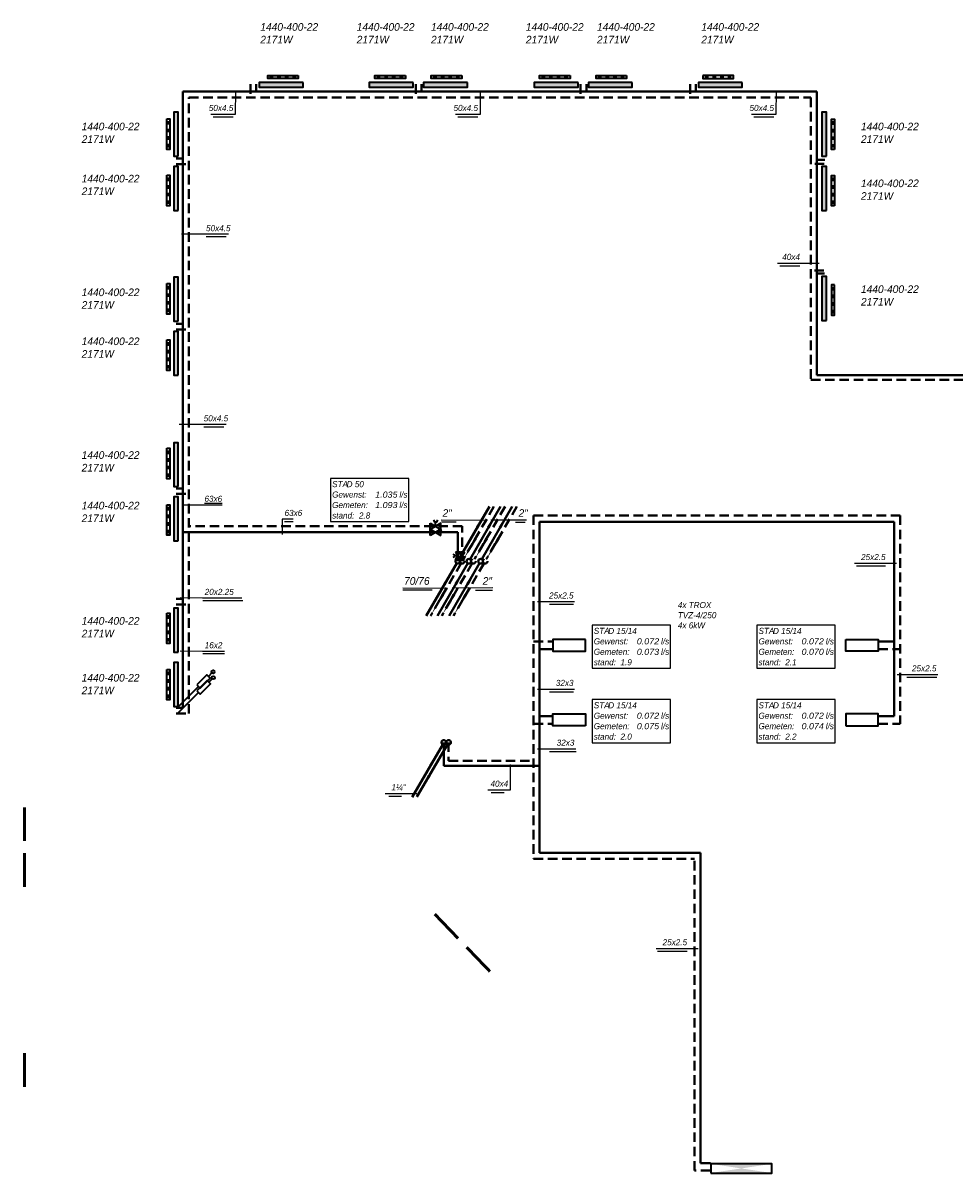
# Model space of a CAD drawing. Header units: millimetres. Extents: x -13501 to 278776, y 0 to 252300.
# Tile 71 of 131: x 141828 to 172357, y 26157 to 63861. Entities that reach past the tile are written whole.
import ezdxf
from ezdxf.enums import TextEntityAlignment as Align

# ---------------------------------------------------------------- set-up
doc = ezdxf.new("R2010")
doc.units = ezdxf.units.MM
doc.header["$LTSCALE"] = 100
doc.linetypes.add('B0703', pattern=[4.6875, 3.125, -1.5625])
doc.layers.get('0').update_dxf_attribs({"linetype": 'CONTINUOUS'})
for name, color, linetype, lineweight in [('WL56cv-groep C0+1-A', 6, 'CONTINUOUS', 40), ('WL56cv-groep C0+1-R', 6, 'B0703', 40), ('WL56cv-groep C2+3-A', 140, 'CONTINUOUS', 40), ('WL56cv-groep C2+3-R', 140, 'B0703', 40), ('WL56cv-groep LBK-A', 1, 'CONTINUOUS', 40), ('WL56cv-groep LBK-R', 1, 'B0703', 40)]:
    doc.layers.add(name, color=color, linetype=linetype, lineweight=lineweight)
doc.layers.add('WL56cv-symbool', color=7, linetype='CONTINUOUS', lineweight=35, true_color=0x00a529)
doc.layers.add('WL57vent-symbool', color=7, linetype='CONTINUOUS', lineweight=35, true_color=0x00a529)
doc.layers.add('WT-tekst', color=7, linetype='CONTINUOUS')
doc.styles.add('B-01', font='GOTHICI.TTF')
doc.dimstyles.new('schermer1-100', dxfattribs={"dimscale": 100, "dimtxt": 2, "dimasz": 2, "dimexe": 1, "dimexo": 1, "dimgap": 1, "dimtad": 1, "dimdec": 0, "dimzin": 0, "dimdsep": 46, "dimtxsty": 'B-01', "dimblk1": 'OBLIQUE', "dimblk2": 'OBLIQUE', "dimsah": 1, "dimcen": -3, "dimdle": 1, "dimclrd": 256, "dimclre": 256, "dimclrt": 256, "dimadec": 0, "dimazin": 0, "dimtfac": 0.75, "dimtdec": 0, "dimtmove": 0, "dimatfit": 1, "dimldrblk": 'NONE', "dimfxl": 1, "dimtvp": 1.5, "dimtolj": 1, "dimtzin": 0, "dimlwd": -1, "dimlwe": -1, "dimarcsym": 0})

# ---------------------------------------------------------------- blocks, each defined once
blk = doc.blocks.new('C3')
for p, q in [((1038, 1797), (38, 65)), ((-34, -67), (-1030, -1792))]:
    blk.add_line(p, q)
for points in [[(1038, 1797, 0, 100, 0), (638, 1104, 100, 100, 0)], [(-30, -60, 0, 100, 0), (-430, -753, 100, 100, 0)]]:
    blk.add_lwpolyline(points, format="xyseb")
blk.add_circle((0, 0), 75)
blk = doc.blocks.new('C6')
for p, q in [((1037, 1790), (36, 66)), ((-38, -65), (-1039, -1789))]:
    blk.add_line(p, q)
for points in [[(37, 56, 0, 100, 0), (437, 749, 100, 100, 0)], [(-1039, -1789, 0, 100, 0), (-639, -1096, 100, 100, 0)]]:
    blk.add_lwpolyline(points, format="xyseb")
blk.add_circle((0, 0), 75)
blk = doc.blocks.new('puk1440')
at = {"layer": 'WL56cv-symbool'}
blk.add_hatch(color=256, dxfattribs=at).paths.add_polyline_path([(720, 0), (720, 150), (-720, 150), (-720, 0)])
blk.add_lwpolyline([(-720, 0), (720, 0), (720, 150), (-720, 150)], close=True, dxfattribs=at)
blk = doc.blocks.new('C1')
blk.add_line((-0.34, -0.67), (-10.3, -17.92))
blk.add_lwpolyline([(-0.3, -0.6, 0, 1, 0), (-4.3, -7.53, 1, 1, 0)], format="xyseb")
blk.add_circle((0, 0), 0.75)
blk = doc.blocks.new('C4')
blk.add_line((-0.38, -0.65), (-10.39, -17.89))
blk.add_lwpolyline([(-10.39, -17.89, 0, 1, 0), (-6.39, -10.96, 1, 1, 0)], format="xyseb")
blk.add_circle((0, 0), 0.75)
blk = doc.blocks.new('D1')
for p, q in [((2.5, 1.5), (-2.5, -1.5)), ((-2.5, 1.5), (2.5, -1.5)), ((-2.5, -1.5), (-2.5, 1.5)), ((2.5, -1.5), (2.5, 1.5))]:
    blk.add_line(p, q)
blk = doc.blocks.new('D2')
for p, q in [((2.5, 1.5), (-2.5, -1.5)), ((-2.5, 1.5), (2.5, -1.5)), ((-2.5, -1.5), (-2.5, 1.5)), ((0, 0), (0, 1.99)), ((2.5, -1.5), (2.5, 1.5)), ((-3, -2.5), (-2, -2.5)), ((-2.5, -1.5), (-2.5, -3)), ((2, -2.5), (3, -2.5)), ((2.5, -1.5), (2.5, -3))]:
    blk.add_line(p, q)
blk.add_arc((0, 3), 1.01, 180, 0)
blk = doc.blocks.new('_None')
blk = doc.blocks.new('_OBLIQUE')
at = {"color": 0, "linetype": 'ByBlock'}
blk.add_line((-0.5, -0.5), (0.5, 0.5), dxfattribs=at)
blk = doc.blocks.new('e9')
for p, q in [((1150, 1152), (1037, 1040)), ((0, 0), (707, 707))]:
    blk.add_line(p, q)
blk.add_lwpolyline([(653, 761), (761, 653), (1093, 985), (985, 1093)], close=True)
blk.add_circle((1187, 1189), 52.2)
blk = doc.blocks.new('f3')
blk.add_lwpolyline([(0, 0), (25.64, 0), (25.64, 14.16), (0, 14.16)], close=True)
at = {"style": 'B-01'}
for s, p in [('STA', (0.5, 11.28)), ('Gewenst:', (0.5, 7.85)), ('l/s', (22.56, 7.84)), ('Gemeten:', (0.5, 4.42)), ('l/s', (22.56, 4.42)), ('stand:', (0.5, 0.99))]:
    blk.add_text(s, height=2, dxfattribs=at).set_placement(p)
for tag, p in [('TYPE', (5.26, 11.27)), ('STAND', (9.28, 0.99))]:
    blk.add_attdef(tag, p, '', height=2, dxfattribs=at)
for tag, width, p, p2 in [('GEW', 1.108251, (14.63, 7.84), (21.93, 7.84)), ('GEM', 1.127784, (14.63, 4.42), (21.93, 4.42))]:
    blk.add_attdef(tag, text='', height=2, dxfattribs=dict(at, width=width)).set_placement(p, p2, align=Align.FIT)

msp = doc.modelspace()

# ---------------------------------------------------------------- hatches: boundary and pattern name
at = {"layer": 'WL57vent-symbool'}
h = msp.add_hatch(dxfattribs=at)
h.set_pattern_fill('PLAST', color=256, scale=1000, angle=90, style=0)
h.set_pattern_definition([(90, (208260.9, 280.05), (-250, 2e-14), []), (90, (208229.65, 280.05), (-250, 2e-14), []), (90, (208198.4, 280.05), (-250, 2e-14), [])])
h.paths.add_polyline_path([(150856, 62140), (150856, 62040), (149856, 62040), (149856, 62140)])
h = msp.add_hatch(dxfattribs=at)
h.set_pattern_fill('PLAST', color=256, scale=1000, angle=90, style=0)
h.set_pattern_definition([(90, (211773.2, 280.05), (-250, 2e-14), []), (90, (211741.95, 280.05), (-250, 2e-14), []), (90, (211710.7, 280.05), (-250, 2e-14), [])])
h.paths.add_polyline_path([(154368, 62140), (154368, 62040), (153368, 62040), (153368, 62140)])
h = msp.add_hatch(dxfattribs=at)
h.set_pattern_fill('PLAST', color=256, scale=1000, angle=90, style=0)
h.set_pattern_definition([(90, (213623.2, 280.05), (-250, 2e-14), []), (90, (213591.95, 280.05), (-250, 2e-14), []), (90, (213560.7, 280.05), (-250, 2e-14), [])])
h.paths.add_polyline_path([(156218, 62140), (156218, 62040), (155218, 62040), (155218, 62140)])
h = msp.add_hatch(dxfattribs=at)
h.set_pattern_fill('PLAST', color=256, scale=1000, angle=90, style=0)
h.set_pattern_definition([(90, (217173.7, 280.05), (-250, 2e-14), []), (90, (217142.45, 280.05), (-250, 2e-14), []), (90, (217111.2, 280.05), (-250, 2e-14), [])])
h.paths.add_polyline_path([(159768, 62140), (159768, 62040), (158768, 62040), (158768, 62140)])
h = msp.add_hatch(dxfattribs=at)
h.set_pattern_fill('PLAST', color=256, scale=1000, angle=90, style=0)
h.set_pattern_definition([(90, (219023.7, 280.05), (-250, 2e-14), []), (90, (218992.45, 280.05), (-250, 2e-14), []), (90, (218961.2, 280.05), (-250, 2e-14), [])])
h.paths.add_polyline_path([(161618, 62140), (161618, 62040), (160618, 62040), (160618, 62140)])
h = msp.add_hatch(dxfattribs=at)
h.set_pattern_fill('PLAST', color=256, scale=1000, style=0)
h.set_pattern_definition([(90, (106720.78, 280.05), (250, -6e-14), []), (90, (106752.03, 280.05), (250, -6e-14), []), (90, (106783.28, 280.05), (250, -6e-14), [])])
h.paths.add_polyline_path([(164126, 62140), (164126, 62040), (165126, 62040), (165126, 62140)])
h = msp.add_hatch(dxfattribs=at)
h.set_pattern_fill('PLAST', color=256, scale=1000, angle=180, style=0)
h.set_pattern_definition([(180, (208400.86, 118122.93), (-3e-14, -250), []), (180, (208400.86, 118091.68), (-3e-14, -250), []), (180, (208400.86, 118060.43), (-3e-14, -250), [])])
h.paths.add_polyline_path([(146541, 60718), (146641, 60718), (146641, 59718), (146541, 59718)])
h = msp.add_hatch(dxfattribs=at)
h.set_pattern_fill('PLAST', color=256, scale=1000, style=0)
h.set_pattern_definition([(7e-15, (106580.82, 2307.7), (0, 250), []), (7e-15, (106580.82, 2338.96), (0, 250), []), (7e-15, (106580.82, 2370.2), (0, 250), [])])
h.paths.add_polyline_path([(168441, 59713), (168341, 59713), (168341, 60713), (168441, 60713)])
h = msp.add_hatch(dxfattribs=at)
h.set_pattern_fill('PLAST', color=256, scale=1000, angle=180, style=0)
h.set_pattern_definition([(180, (208400.86, 116272.93), (-3e-14, -250), []), (180, (208400.86, 116241.68), (-3e-14, -250), []), (180, (208400.86, 116210.43), (-3e-14, -250), [])])
h.paths.add_polyline_path([(146541, 58868), (146641, 58868), (146641, 57868), (146541, 57868)])
h = msp.add_hatch(dxfattribs=at)
h.set_pattern_fill('PLAST', color=256, scale=1000, style=0)
h.set_pattern_definition([(7e-15, (106580.82, 457.7), (0, 250), []), (7e-15, (106580.82, 488.96), (0, 250), []), (7e-15, (106580.82, 520.2), (0, 250), [])])
h.paths.add_polyline_path([(168441, 57863), (168341, 57863), (168341, 58863), (168441, 58863)])
h = msp.add_hatch(dxfattribs=at)
h.set_pattern_fill('PLAST', color=256, scale=1000, angle=180, style=0)
h.set_pattern_definition([(180, (208400.86, 112722.93), (-3e-14, -250), []), (180, (208400.86, 112691.68), (-3e-14, -250), []), (180, (208400.86, 112660.43), (-3e-14, -250), [])])
h.paths.add_polyline_path([(146541, 55318), (146641, 55318), (146641, 54318), (146541, 54318)])
h = msp.add_hatch(dxfattribs=at)
h.set_pattern_fill('PLAST', color=256, scale=1000, style=0)
h.set_pattern_definition([(360, (106580.82, 112682.93), (-3e-14, -250), []), (360, (106580.82, 112651.68), (-3e-14, -250), []), (360, (106580.82, 112620.43), (-3e-14, -250), [])])
h.paths.add_polyline_path([(168441, 55278), (168341, 55278), (168341, 54278), (168441, 54278)])
h = msp.add_hatch(dxfattribs=at)
h.set_pattern_fill('PLAST', color=256, scale=1000, angle=180, style=0)
h.set_pattern_definition([(180, (208400.86, 110872.93), (-3e-14, -250), []), (180, (208400.86, 110841.68), (-3e-14, -250), []), (180, (208400.86, 110810.43), (-3e-14, -250), [])])
h.paths.add_polyline_path([(146541, 53468), (146641, 53468), (146641, 52468), (146541, 52468)])
h = msp.add_hatch(dxfattribs=at)
h.set_pattern_fill('PLAST', color=256, scale=1000, angle=180, style=0)
h.set_pattern_definition([(180, (208400.86, 107322.93), (-3e-14, -250), []), (180, (208400.86, 107291.68), (-3e-14, -250), []), (180, (208400.86, 107260.43), (-3e-14, -250), [])])
h.paths.add_polyline_path([(146541, 49918), (146641, 49918), (146641, 48918), (146541, 48918)])
h = msp.add_hatch(dxfattribs=at)
h.set_pattern_fill('PLAST', color=256, scale=1000, angle=180, style=0)
h.set_pattern_definition([(180, (208400.86, 105472.93), (-3e-14, -250), []), (180, (208400.86, 105441.68), (-3e-14, -250), []), (180, (208400.86, 105410.43), (-3e-14, -250), [])])
h.paths.add_polyline_path([(146541, 48068), (146641, 48068), (146641, 47068), (146541, 47068)])
h = msp.add_hatch(dxfattribs=at)
h.set_pattern_fill('PLAST', color=256, scale=1000, angle=180, style=0)
h.set_pattern_definition([(180, (208400.86, 101922.43), (-3e-14, -250), []), (180, (208400.86, 101891.18), (-3e-14, -250), []), (180, (208400.86, 101859.93), (-3e-14, -250), [])])
h.paths.add_polyline_path([(146541, 44517), (146641, 44517), (146641, 43517), (146541, 43517)])
h = msp.add_hatch(dxfattribs=at)
h.set_pattern_fill('PLAST', color=256, scale=1000, angle=180, style=0)
h.set_pattern_definition([(180, (208400.86, 100072.43), (-3e-14, -250), []), (180, (208400.86, 100041.18), (-3e-14, -250), []), (180, (208400.86, 100009.93), (-3e-14, -250), [])])
h.paths.add_polyline_path([(146541, 42667), (146641, 42667), (146641, 41667), (146541, 41667)])

# ---------------------------------------------------------------- linework, layer by layer
at = {"layer": 'WL56cv-groep C0+1-A'}
for p, q in [((149477, 61850), (149477, 61614)), ((154900, 61850), (154900, 61614)), ((160301, 61850), (160301, 61614)), ((163894, 61850), (163894, 61614)), ((147068, 41404), (147068, 61617)), ((147068, 61617), (167862, 61617)), ((167862, 61617), (167862, 52313)), ((146856, 59418), (147068, 59418)), ((168122, 59370), (167866, 59370)), ((167862, 55647), (168106, 55647)), ((146856, 53998), (147068, 53998)), ((167862, 52313), (174160, 52313)), ((146856, 48602), (147068, 48602)), ((156083, 47162), (147096, 47162)), ((156083, 46214), (156083, 47162)), ((146856, 44979), (147068, 44979)), ((146856, 41404), (147068, 41404))]:
    msp.add_line(p, q, dxfattribs=at)
at = {"layer": 'WL56cv-groep C0+1-R'}
for p, q in [((149290, 61850), (149290, 61417)), ((154713, 61850), (154713, 61417)), ((160114, 61850), (160114, 61417)), ((163707, 61850), (163707, 61417)), ((147268, 61417), (167662, 61417)), ((147268, 41221), (147268, 61417)), ((167662, 61417), (167662, 52163)), ((146856, 59235), (147268, 59235)), ((168102, 59242), (167659, 59242)), ((168090, 55745), (167662, 55745)), ((146856, 53815), (147268, 53815)), ((167662, 52163), (174310, 52163)), ((146856, 48419), (147268, 48419)), ((156233, 47362), (147296, 47362)), ((156233, 46214), (156233, 47362)), ((146856, 44796), (147268, 44796)), ((146856, 41221), (147268, 41221))]:
    msp.add_line(p, q, dxfattribs=at)
at = {"layer": 'WL56cv-groep LBK-A'}
for p, q in [((158770, 47509), (158770, 36653)), ((158770, 47509), (170390, 47509)), ((170390, 47509), (170390, 41134)), ((169875, 43585), (170390, 43585)), ((158770, 43336), (159206, 43336)), ((158770, 41134), (159206, 41134)), ((169875, 41134), (170390, 41134)), ((155625, 40274), (155625, 39506)), ((155625, 39506), (158770, 39506)), ((158770, 36653), (164047, 36653)), ((164047, 26475), (164047, 36653)), ((164373, 26475), (164047, 26475))]:
    msp.add_line(p, q, dxfattribs=at)
at = {"layer": 'WL56cv-groep LBK-R'}
for p, q in [((158570, 47717), (158570, 36453)), ((158570, 47717), (170590, 47717)), ((170590, 47717), (170590, 40885)), ((158570, 43585), (159206, 43585)), ((169875, 43336), (170590, 43336)), ((158570, 40885), (159206, 40885)), ((169875, 40885), (170590, 40885)), ((155785, 40274), (155785, 39675)), ((155785, 39675), (158570, 39675)), ((158570, 36453), (163847, 36453)), ((163847, 26236), (163847, 36453)), ((164373, 26236), (163847, 26236))]:
    msp.add_line(p, q, dxfattribs=at)
at = {"layer": 'WL56cv-symbool'}
for points in [[(160273, 43651), (159206, 43651), (159206, 43263), (160273, 43263)], [(168808, 43651), (169875, 43651), (169875, 43263), (168808, 43263)], [(160273, 40820), (159206, 40820), (159206, 41208), (160273, 41208)], [(168808, 40820), (169875, 40820), (169875, 41208), (168808, 41208)], [(164384, 26157), (166384, 26157), (166384, 26457), (164384, 26457)]]:
    msp.add_lwpolyline(points, close=True, dxfattribs=at)
msp.add_solid([(164384, 26457), (166384, 26457), (166384, 26157), (164384, 26157)], dxfattribs=at)
at = {"layer": 'WL57vent-symbool'}
for points in [[(150856, 62140), (150856, 62040), (149856, 62040), (149856, 62140)], [(154368, 62140), (154368, 62040), (153368, 62040), (153368, 62140)], [(156218, 62140), (156218, 62040), (155218, 62040), (155218, 62140)], [(159768, 62140), (159768, 62040), (158768, 62040), (158768, 62140)], [(161618, 62140), (161618, 62040), (160618, 62040), (160618, 62140)], [(164126, 62140), (164126, 62040), (165126, 62040), (165126, 62140)], [(146541, 60718), (146641, 60718), (146641, 59718), (146541, 59718)], [(168441, 59713), (168341, 59713), (168341, 60713), (168441, 60713)], [(146541, 58868), (146641, 58868), (146641, 57868), (146541, 57868)], [(168441, 57863), (168341, 57863), (168341, 58863), (168441, 58863)], [(146541, 55318), (146641, 55318), (146641, 54318), (146541, 54318)], [(168441, 55278), (168341, 55278), (168341, 54278), (168441, 54278)], [(146541, 53468), (146641, 53468), (146641, 52468), (146541, 52468)], [(146541, 49918), (146641, 49918), (146641, 48918), (146541, 48918)], [(146541, 48068), (146641, 48068), (146641, 47068), (146541, 47068)], [(146541, 44517), (146641, 44517), (146641, 43517), (146541, 43517)], [(146541, 42667), (146641, 42667), (146641, 41667), (146541, 41667)]]:
    msp.add_lwpolyline(points, close=True, dxfattribs=at)
at = {"layer": 'WL57vent-symbool', "const_width": 100}
for points in [[(141878, 38150), (141878, 37043)], [(141878, 36644), (141878, 35536)], [(155328, 34647), (156096, 33848)], [(156373, 33561), (157141, 32763)], [(141878, 30086), (141878, 28978)]]:
    msp.add_lwpolyline(points, dxfattribs=at)
at = {"layer": 'WT-tekst'}
for p, q in [((148066, 60788), (148721, 60788)), ((156091, 60788), (156746, 60788)), ((165797, 60788), (166452, 60788)), ((148489, 56846), (147835, 56846)), ((166649, 55904), (167303, 55904)), ((148411, 50612), (147756, 50612)), ((150692, 47510), (150408, 47510)), ((155540, 47567), (157009, 47564)), ((158342, 47566), (157166, 47564)), ((156028, 47493), (155547, 47493)), ((157979, 47493), (158291, 47493)), ((169091, 46150), (170475, 46150)), ((169161, 46063), (170110, 46063)), ((154279, 45338), (155748, 45336)), ((155247, 45264), (154286, 45264)), ((157237, 45338), (155905, 45336)), ((156668, 45264), (157224, 45264)), ((149033, 44921), (147728, 44921)), ((158696, 44889), (159918, 44889)), ((159096, 44802), (159882, 44802)), ((148431, 43174), (147728, 43174)), ((170496, 42501), (171822, 42501)), ((170811, 42415), (171793, 42415)), ((158696, 42023), (159918, 42023)), ((159096, 41937), (159882, 41937)), ((158696, 40064), (159957, 40064)), ((159096, 39978), (159964, 39978)), ((153707, 38598), (154746, 38598)), ((153820, 38511), (154242, 38511)), ((157180, 38634), (157603, 38634)), ((162587, 33521), (163966, 33521)), ((162636, 33435), (163602, 33435))]:
    msp.add_line(p, q, dxfattribs=at)
for points in [[(147985, 60874), (148800, 60874), (148808, 61636)], [(156010, 60874), (156825, 60874), (156833, 61636)], [(165716, 60874), (166531, 60874), (166538, 61636)], [(148570, 56932), (147755, 56932), (147030, 56933)], [(166568, 55991), (167383, 55991), (167931, 55991)], [(148492, 50698), (147677, 50698), (146952, 50700)], [(150684, 47596), (150329, 47596), (150328, 47086)], [(149000, 45008), (147709, 45008), (146985, 45009)], [(148431, 43260), (147709, 43260), (146985, 43261)], [(157068, 38720), (157815, 38720), (157815, 39549)]]:
    msp.add_lwpolyline(points, dxfattribs=at)

# ---------------------------------------------------------------- block references
at = {"layer": 'WL56cv-groep C0+1-A'}
msp.add_blockref('C3', (156083, 46214), dxfattribs=at)
at = {"layer": 'WL56cv-groep C0+1-R'}
msp.add_blockref('C6', (156233, 46214), dxfattribs=at)
at = {"layer": 'WL56cv-groep C2+3-A'}
for p in [(156448, 46214), (156834, 46214)]:
    msp.add_blockref('C3', p, dxfattribs=at)
at = {"layer": 'WL56cv-groep C2+3-R'}
for p in [(156598, 46214), (156984, 46214)]:
    msp.add_blockref('C6', p, dxfattribs=at)
at = {"layer": 'WL56cv-groep LBK-A', "xscale": 100, "yscale": 100, "zscale": 100}
msp.add_blockref('C1', (155625, 40274), dxfattribs=at)
at = {"layer": 'WL56cv-groep LBK-R', "xscale": 100, "yscale": 100, "zscale": 100}
msp.add_blockref('C4', (155785, 40274), dxfattribs=at)
at = {"layer": 'WL56cv-symbool'}
for p, rotation in [((150294, 61907), 180), ((153900, 61907), 180), ((155679, 61907), 180), ((159309, 61907), 180), ((161088, 61907), 180), ((164694, 61907), 180), ((146921, 60213), 90), ((168172, 60213), 90), ((146921, 58435), 90), ((168172, 58435), 90), ((146921, 54808), 90), ((168172, 54832), 90), ((146921, 53031), 90), ((146921, 49380), 90), ((146921, 47602), 90), ((146921, 43951), 90), ((146921, 42174), 90)]:
    msp.add_blockref('puk1440', p, dxfattribs=dict(at, rotation=rotation))
at = {"layer": 'WL56cv-symbool', "xscale": 70, "yscale": 70, "zscale": 70}
for name, p in [('D2', (155360, 47362)), ('D1', (155360, 47162))]:
    msp.add_blockref(name, p, dxfattribs=at)
at = {"layer": 'WL56cv-symbool', "xscale": 50, "yscale": 50, "zscale": 50}
for name, p, rotation in [('D2', (156083, 46390), 90), ('D1', (156233, 46390), 270)]:
    msp.add_blockref(name, p, dxfattribs=dict(at, rotation=rotation))
at = {"layer": 'WL56cv-symbool'}
for p in [(146873, 41400), (146880, 41206)]:
    msp.add_blockref('e9', p, dxfattribs=at)
at = {"layer": 'WT-tekst'}
ref = msp.add_blockref('f3', (151915, 47515), dxfattribs=dict(at, xscale=100, yscale=100, zscale=100))
ref.add_attrib('GEW', '1.035', dxfattribs={"layer": '0', "height": 200, "style": 'B-01', "width": 1.052481}).set_placement((153378, 48299), (154108, 48299), align=Align.FIT)
ref.add_attrib('GEM', '1.093', dxfattribs={"layer": '0', "height": 200, "style": 'B-01', "width": 1.052481}).set_placement((153378, 47957), (154108, 47957), align=Align.FIT)
ref.add_attrib('STAND', '2.8', (152843, 47614), dxfattribs={"layer": '0', "height": 200, "style": 'B-01'})
ref.add_attrib('TYPE', 'D 50', (152441, 48641), dxfattribs={"layer": '0', "height": 200, "style": 'B-01'})
ref = msp.add_blockref('f3', (160494, 42703), dxfattribs=dict(at, xscale=100, yscale=100, zscale=100))
ref.add_attrib('GEW', '0.072', dxfattribs={"layer": '0', "height": 200, "style": 'B-01', "width": 1.052481}).set_placement((161956, 43488), (162687, 43488), align=Align.FIT)
ref.add_attrib('GEM', '0.073', dxfattribs={"layer": '0', "height": 200, "style": 'B-01', "width": 1.052481}).set_placement((161956, 43145), (162687, 43145), align=Align.FIT)
ref.add_attrib('STAND', '1.9', (161421, 42802), dxfattribs={"layer": '0', "height": 200, "style": 'B-01'})
ref.add_attrib('TYPE', 'D 15/14', (161020, 43830), dxfattribs={"layer": '0', "height": 200, "style": 'B-01'})
ref = msp.add_blockref('f3', (165896, 42703), dxfattribs=dict(at, xscale=100, yscale=100, zscale=100))
ref.add_attrib('GEW', '0.072', dxfattribs={"layer": '0', "height": 200, "style": 'B-01', "width": 1.052481}).set_placement((167358, 43488), (168089, 43488), align=Align.FIT)
ref.add_attrib('GEM', '0.070', dxfattribs={"layer": '0', "height": 200, "style": 'B-01', "width": 1.052481}).set_placement((167358, 43145), (168089, 43145), align=Align.FIT)
ref.add_attrib('STAND', '2.1', (166823, 42802), dxfattribs={"layer": '0', "height": 200, "style": 'B-01'})
ref.add_attrib('TYPE', 'D 15/14', (166422, 43830), dxfattribs={"layer": '0', "height": 200, "style": 'B-01'})
ref = msp.add_blockref('f3', (160494, 40265), dxfattribs=dict(at, xscale=100, yscale=100, zscale=100))
ref.add_attrib('GEW', '0.072', dxfattribs={"layer": '0', "height": 200, "style": 'B-01', "width": 1.052481}).set_placement((161956, 41050), (162687, 41050), align=Align.FIT)
ref.add_attrib('GEM', '0.075', dxfattribs={"layer": '0', "height": 200, "style": 'B-01', "width": 1.052481}).set_placement((161956, 40707), (162687, 40707), align=Align.FIT)
ref.add_attrib('STAND', '2.0', (161421, 40364), dxfattribs={"layer": '0', "height": 200, "style": 'B-01'})
ref.add_attrib('TYPE', 'D 15/14', (161020, 41392), dxfattribs={"layer": '0', "height": 200, "style": 'B-01'})
ref = msp.add_blockref('f3', (165896, 40265), dxfattribs=dict(at, xscale=100, yscale=100, zscale=100))
ref.add_attrib('GEW', '0.072', dxfattribs={"layer": '0', "height": 200, "style": 'B-01', "width": 1.052481}).set_placement((167358, 41050), (168089, 41050), align=Align.FIT)
ref.add_attrib('GEM', '0.074', dxfattribs={"layer": '0', "height": 200, "style": 'B-01', "width": 1.052481}).set_placement((167358, 40707), (168089, 40707), align=Align.FIT)
ref.add_attrib('STAND', '2.2', (166823, 40364), dxfattribs={"layer": '0', "height": 200, "style": 'B-01'})
ref.add_attrib('TYPE', 'D 15/14', (166422, 41392), dxfattribs={"layer": '0', "height": 200, "style": 'B-01'})

# ---------------------------------------------------------------- texts
at = {"layer": 'WT-tekst', "style": 'B-01'}
for s, p in [('1440-400-22', (149610, 63606)), ('1440-400-22', (152771, 63606)), ('1440-400-22', (155207, 63606)), ('1440-400-22', (158317, 63606)), ('1440-400-22', (160650, 63606)), ('1440-400-22', (164071, 63606)), ('2171W', (149610, 63191)), ('2171W', (152771, 63191)), ('2171W', (155207, 63191)), ('2171W', (158317, 63191)), ('2171W', (160650, 63191)), ('2171W', (164071, 63191)), ('1440-400-22', (143752, 60343)), ('1440-400-22', (169306, 60343)), ('2171W', (143752, 59928)), ('2171W', (169306, 59928)), ('1440-400-22', (143752, 58634)), ('2171W', (143752, 58219)), ('1440-400-22', (169306, 58479)), ('2171W', (169306, 58064)), ('1440-400-22', (143752, 54906)), ('1440-400-22', (169306, 55009)), ('2171W', (143752, 54491)), ('2171W', (169306, 54594)), ('1440-400-22', (143752, 53300)), ('2171W', (143752, 52885)), ('1440-400-22', (143752, 49571)), ('2171W', (143752, 49156)), ('1440-400-22', (143752, 47914)), ('2"', (155585, 47670)), ('2"', (158077, 47670)), ('2171W', (143752, 47499)), ('70/76', (154324, 45442)), ('2"', (156903, 45442)), ('1440-400-22', (143752, 44133)), ('2171W', (143752, 43718)), ('1440-400-22', (143752, 42269)), ('2171W', (143752, 41854))]:
    msp.add_text(s, height=250, dxfattribs=at).set_placement(p)
at = {"layer": 'WT-tekst', "char_height": 200, "style": 'B-01'}
for s, insert, attachment_point in [('50x4.5', (148724, 60973), 9), ('50x4.5', (156749, 60973), 9), ('50x4.5', (166455, 60973), 9), ('50x4.5', (147831, 57031), 7), ('40x4', (167306, 56090), 9), ('50x4.5', (147753, 50797), 7), ('{\\L63x6}', (147779, 48159), 7), ('63x6', (150405, 47695), 7), ('25x2.5', (170113, 46249), 9), ('20x2.25', (147786, 45106), 7), ('25x2.5', (159882, 44988), 9), ('16x2', (147786, 43359), 7), ('25x2.5', (171782, 42600), 9), ('32x3', (159882, 42122), 9), ('32x3', (159908, 40163), 9), ('1¼"', (154379, 38697), 9), ('40x4', (157739, 38819), 9), ('25x2.5', (163605, 33620), 9)]:
    msp.add_mtext(s, dxfattribs=dict(at, insert=insert, attachment_point=attachment_point))
at = {"layer": 'WT-tekst', "insert": (163301, 44878), "char_height": 200, "width": 2703, "attachment_point": 1, "style": 'B-01'}
msp.add_mtext('4x TROX\\PTVZ-4/250\\P4x 6kW', dxfattribs=at)

# ---------------------------------------------------------------- leaders
at = {"layer": 'WT-tekst', "annotation_type": 0, "has_hookline": 1, "hookline_direction": 0, "text_width": 575}
msp.add_leader([(147035, 48059), (147679, 48059)], dimstyle='schermer1-100', dxfattribs=at)

doc.saveas('drawing.dxf')
